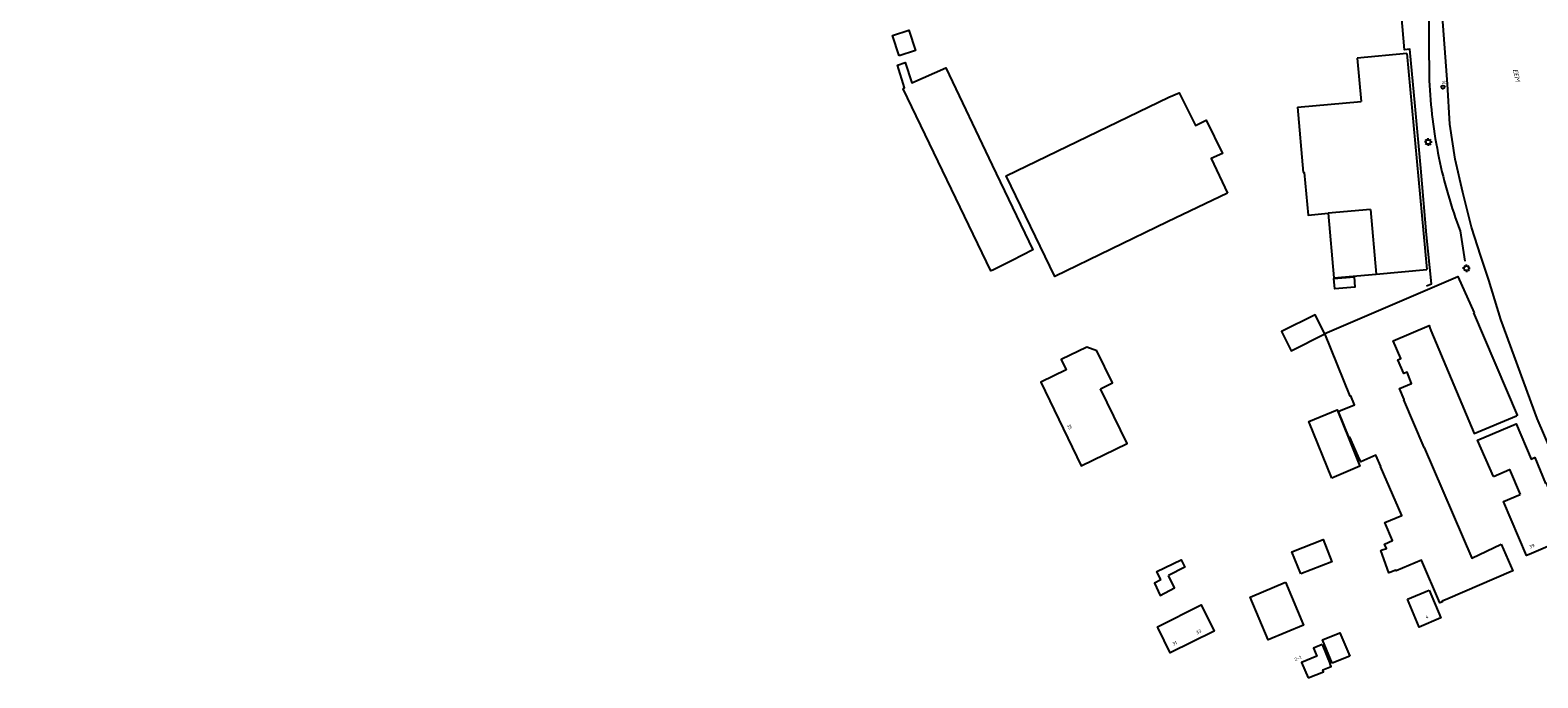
# Model space of a CAD drawing. Header units: millimetres. Extents: x 149344 to 154519, y 463794 to 476271.
# Tile 17 of 70: x 153904 to 154298, y 463794 to 463963. Entities that reach past the tile are written whole.
import ezdxf
from ezdxf.enums import TextEntityAlignment as Align

# ---------------------------------------------------------------- set-up
doc = ezdxf.new("R2010")
doc.units = ezdxf.units.MM
doc.header["$LTSCALE"] = 4
doc.layers.get('0').update_dxf_attribs({"color": 252, "linetype": 'CONTINUOUS'})
for name, color, linetype in [('Gebouw', 252, 'CONTINUOUS'), ('Huisnummer', 252, 'CONTINUOUS'), ('Topografie', 252, 'CONTINUOUS'), ('Waternaam', 252, 'CONTINUOUS')]:
    doc.layers.add(name, color=color, linetype=linetype)
doc.styles.add('ISO', font='ISO')

# ---------------------------------------------------------------- blocks, each defined once
blk = doc.blocks.new('lichtmast')
for p, q in [((-0.6, 0), (-1, 0)), ((-0.71, 0.71), (-0.42, 0.42)), ((0, 0.6), (0, 1)), ((0.42, 0.42), (0.71, 0.71)), ((0.6, 0), (1, 0)), ((-0.42, -0.42), (-0.71, -0.71)), ((0, -0.6), (0, -1)), ((0.42, -0.42), (0.71, -0.71))]:
    blk.add_line(p, q)
blk.add_circle((0, 0), 0.6)
blk = doc.blocks.new('zinkerbord')
at = {"color": 0}
blk.add_circle((0, 0), 0.45, dxfattribs=at)
at = {"style": 'ISO'}
blk.add_attdef('ZINKERBORD', (0.7, 0), '', height=0.9, dxfattribs=at)

msp = doc.modelspace()

# ---------------------------------------------------------------- linework, layer by layer
at = {"layer": 'Gebouw'}
for points in [[(154130.73, 463956.48), (154128.97, 463961.77), (154133.26, 463963.19), (154135.01, 463957.9), (154130.73, 463956.48)], [(154155.22, 463900.5), (154154.74, 463900.29), (154131.77, 463947.88), (154132.11, 463948.14), (154130.28, 463954.04), (154132.31, 463954.72), (154134.04, 463949.46), (154142.91, 463953.39), (154155.03, 463927.91), (154165.7, 463905.79), (154160.26, 463903.07), (154159.27, 463902.5), (154155.22, 463900.5)], [(154263.42, 463957.11), (154250.4, 463955.91)], [(154250.4, 463955.91), (154251.44, 463944.61)], [(154263.42, 463957.11), (154268.65, 463900.72)], [(154216.55, 463920.65), (154200.86, 463913.12), (154171.45, 463898.85), (154158.72, 463925.12), (154201.25, 463945.72), (154203.93, 463946.87), (154208.17, 463938.29), (154210.44, 463939.46), (154210.94, 463939.66), (154215.28, 463930.99), (154212.26, 463929.67), (154216.55, 463920.65)], [(154234.81, 463943.08), (154251.44, 463944.61)], [(154234.81, 463943.08), (154236.33, 463926.02)], [(154236.33, 463926.02), (154236.62, 463926.06), (154237.64, 463914.91), (154242.86, 463915.37)], [(154253.92, 463916.38), (154242.86, 463915.37)], [(154242.86, 463915.37), (154244.37, 463898.48), (154255.42, 463899.49)], [(154253.92, 463916.38), (154255.42, 463899.49)], [(154246.11, 463863.83), (154249.75, 463865.3), (154248.77, 463867.65), (154248.61, 463867.62), (154242.02, 463884), (154276.77, 463898.88), (154280.99, 463889.37)], [(154249.6, 463898.79), (154249.83, 463896.1), (154244.55, 463895.63), (154244.3, 463898.36), (154249.6, 463898.79)], [(154255.42, 463899.49), (154268.65, 463900.72)], [(154241.95, 463883.85), (154239.46, 463888.86), (154230.67, 463884.45), (154233.17, 463879.4), (154241.95, 463883.85)], [(154269.64, 463884.71), (154281.03, 463857.82), (154292.06, 463862.49), (154292.28, 463862.59), (154280.94, 463889.35)], [(154280.99, 463889.37), (154280.94, 463889.35)], [(154267.95, 463854.21), (154262.58, 463866.65), (154262.67, 463866.73), (154261.5, 463869.59), (154264.64, 463870.89), (154263.45, 463873.84), (154262.61, 463873.51), (154261.05, 463877.05), (154261.86, 463877.43), (154259.83, 463882.03), (154269.21, 463886.05), (154269.42, 463885.46)], [(154269.42, 463885.46), (154269.64, 463884.71)], [(154183.36, 463869.53), (154186.51, 463871.07), (154182.44, 463879.44), (154179.76, 463880.37), (154173.09, 463877.15), (154174.39, 463874.45), (154167.74, 463871.23), (154178.3, 463849.38), (154190.3, 463855.18), (154183.36, 463869.53)], [(154243.85, 463846.2), (154237.77, 463860.97), (154245.2, 463864.04), (154245.41, 463863.54)], [(154245.41, 463863.54), (154248.17, 463856.66)], [(154245.48, 463863.57), (154246.11, 463863.83)], [(154245.48, 463863.57), (154248.29, 463856.7)], [(154286.01, 463846.58), (154281.84, 463856.11), (154292.01, 463860.33), (154295.92, 463851.16), (154296.74, 463851.53)], [(154248.17, 463856.66), (154251.12, 463849.29), (154243.85, 463846.2)], [(154250.73, 463851.95), (154248.55, 463856.87), (154248.29, 463856.7)], [(154256.57, 463849.25), (154255.34, 463852.16), (154251.39, 463850.46), (154250.73, 463851.95)], [(154267.95, 463854.21), (154280.37, 463825.29), (154288.05, 463828.89)], [(154296.74, 463851.53), (154296.82, 463851.57), (154299.68, 463844.78)], [(154288.05, 463828.89), (154291.08, 463821.93), (154290.95, 463821.88), (154290.67, 463821.8), (154274.1, 463814.63), (154272.64, 463814), (154272.7, 463813.85), (154272.05, 463813.6), (154267.26, 463824.73), (154260.62, 463821.94), (154260.55, 463822.11), (154258.93, 463821.48), (154258.74, 463821.4), (154256.64, 463827.29), (154256.97, 463827.41), (154258.07, 463827.81), (154257.59, 463828.92), (154259.63, 463829.85), (154257.65, 463834.59), (154262.07, 463836.42), (154256.51, 463849.22), (154256.57, 463849.25)], [(154286.01, 463846.58), (154290.27, 463848.46), (154293.05, 463841.94)], [(154299.68, 463844.78), (154299.85, 463844.86), (154305.17, 463832.47), (154305.9, 463830.78), (154295.37, 463826.26), (154294.71, 463825.98), (154288.67, 463840.05), (154293.05, 463841.94)], [(154235.71, 463821.17), (154233.39, 463826.89), (154241.55, 463830.1), (154243.79, 463824.32), (154235.71, 463821.17)], [(154199.15, 463819.59), (154198.08, 463821.79), (154204.46, 463824.82), (154205.37, 463822.93), (154201.17, 463820.72)], [(154199.15, 463819.59), (154197.44, 463818.71), (154198.99, 463815.55), (154202.74, 463817.52), (154201.17, 463820.72)], [(154231.73, 463818.99), (154236.41, 463807.77), (154227.13, 463803.9), (154222.45, 463815.11), (154231.73, 463818.99)], [(154263.54, 463814.57), (154269.2, 463816.88)], [(154269.2, 463816.88), (154272.27, 463809.67), (154266.65, 463807.28), (154263.54, 463814.57)], [(154212.23, 463807.92), (154212.96, 463806.44), (154213.1, 463806.16), (154201.6, 463800.49), (154198.41, 463806.96), (154198.23, 463807.34), (154209.7, 463813.03), (154212.23, 463807.92)], [(154243.92, 463797.8), (154241.38, 463803.91), (154245.92, 463805.8), (154248.49, 463799.7)], [(154241.27, 463802.72), (154239.03, 463801.77), (154239.87, 463799.66), (154235.92, 463798.02), (154237.63, 463794)], [(154241.27, 463802.72), (154243.39, 463797.58)], [(154248.49, 463799.7), (154243.92, 463797.8)], [(154237.63, 463794), (154241.62, 463795.55), (154241.43, 463796.07), (154243.65, 463796.93), (154243.39, 463797.58)]]:
    msp.add_lwpolyline(points, dxfattribs=at)
at = {"layer": 'Topografie'}
for points in [[(152884.8, 465087.49, 0), (152892.81, 465082.89, 0.000005)], [(154254.1, 464063.07), (154255.91, 464060.62), (154262.84, 464042.54, -0.030467), (154264.92, 464038.36, -0.030467), (154266.48, 464033.95, -0.037544), (154267.65, 464028.32, -0.037544), (154267.96, 464022.57), (154268.92, 463992.04), (154269.27, 463950.06, 0.020081), (154270.12, 463939.92, 0.020081), (154271.78, 463929.87, 0.019614), (154274.17, 463920.22, 0.019614), (154277.32, 463910.79), (154278.57, 463902.83)]]:
    msp.add_lwpolyline(points, format="xyb", dxfattribs=at)
msp.add_lwpolyline([(154268.51, 463896.42), (154269.88, 463896.93), (154268.58, 463909.73), (154267.07, 463927.12), (154265.58, 463943.33), (154264.23, 463958.22), (154262.83, 463958.1), (154261.45, 463973.36), (154259.98, 463989.63), (154258.5, 464006.16), (154256.91, 464023.81), (154255.17, 464043.16), (154251.6, 464042.81)], dxfattribs=at)
at = {"layer": 'Topografie', "flags": 128}
msp.add_lwpolyline([(154327.72, 463821.54), (154321.23, 463827.26, -0.020321), (154313.15, 463835.18, -0.013411), (154308.26, 463840.66), (154303.76, 463847.23), (154297.5, 463861.74), (154287.98, 463887.62), (154284.86, 463897.93), (154282.71, 463904.12), (154280.33, 463911.75), (154278.04, 463920.82), (154276.02, 463929.51), (154274.61, 463938.62), (154274.05, 463949.09), (154272.58, 463969.04), (154272.31, 463990.27), (154272.48, 464009.2), (154271.82, 464022.01), (154270.3, 464033.61), (154268.19, 464041.02)], format="xyb", dxfattribs=at)

# ---------------------------------------------------------------- block references
at = {"layer": 'Topografie', "linetype": 'Continuous'}
ref = msp.add_blockref('zinkerbord', (154272.85, 463948.34), dxfattribs=at)
ref.add_attrib('ZINKERBORD', 'zb', (154272.53, 463949.14), dxfattribs={"layer": '0', "height": 0.9, "style": 'ISO'})
for p in [(154268.99, 463933.99), (154278.98, 463901.01)]:
    msp.add_blockref('lichtmast', p, dxfattribs=at)

# ---------------------------------------------------------------- texts
at = {"layer": 'Huisnummer', "style": 'ISO'}
for s, rotation, p in [('35', 295.7711, (154174.54, 463860.04)), ('39', 23.2588, (154295.6, 463827.72)), ('4', 20.0663, (154268.42, 463809.4)), ('31', 25.3353, (154202.39, 463802.35)), ('33', 25.3353, (154208.56, 463805.33)), ('2-1', 21.8972, (154234.25, 463798.31))]:
    msp.add_text(s, height=0.9, rotation=rotation, dxfattribs=at).set_placement(p)
at = {"layer": 'Waternaam', "style": 'ISO', "oblique": 13.5}
msp.add_text('EEM', height=1.25, rotation=282.582, dxfattribs=at).set_placement((154290.72, 463952.86), align=Align.BOTTOM_LEFT)

doc.saveas('drawing.dxf')
